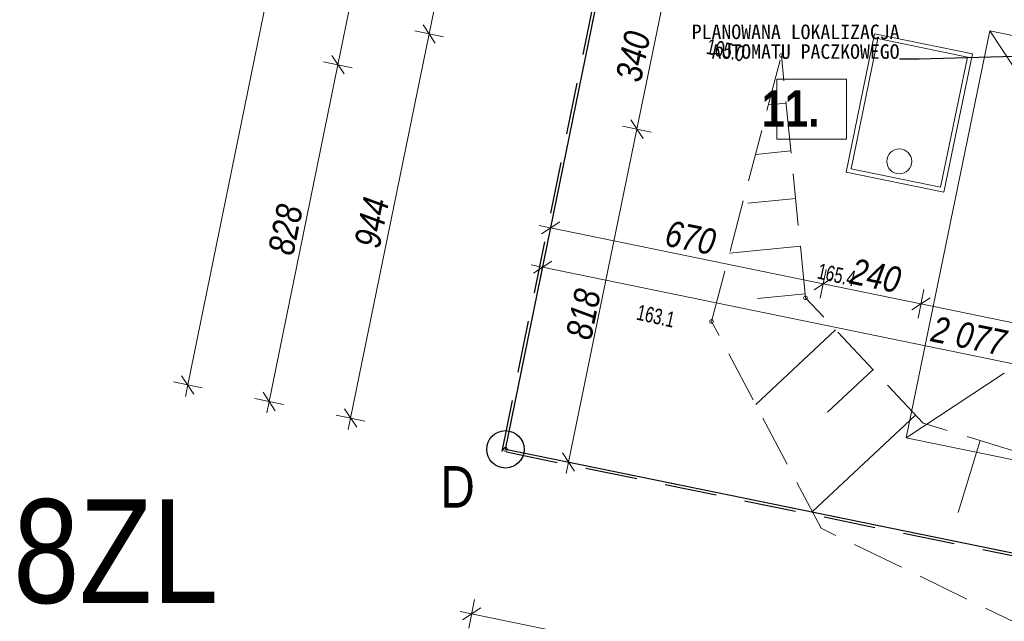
# Model space of a CAD drawing. Header units: millimetres. Extents: x -2869190 to 831897, y -1534405 to -3798.
# Tile 9 of 49: x -448 to 23239, y -719805 to -705321. Entities that reach past the tile are written whole.
import ezdxf
from ezdxf.xclip import XClip

# ---------------------------------------------------------------- set-up
doc = ezdxf.new("R2010")
doc.units = ezdxf.units.MM
doc.header["$MEASUREMENT"] = 0
doc.header["$XCLIPFRAME"] = 0
for name, pattern in [('1_OTRK', [1750, 1250, -500]), ('1_OTRKG', [1750, 1250, -500]), ('GUZ', [1000, 500, -500]), ('Przerywana długa', [1950, 1250, -700])]:
    doc.linetypes.add(name, pattern=pattern)
for name, color, linetype, lineweight in [('0_Nr_pióra__101', 7, 'Continuous', 5), ('0_Nr_pióra__243', 100, 'Continuous', 25), ('Mapa robocza Poniatowa_1_Dzialki_Nr_pióra__7', 7, 'Continuous', 18), ('Mapa robocza Poniatowa_1_OTR_L_1_Nr_pióra__7', 7, 'Continuous', 18), ('Mapa robocza Poniatowa_1_OTR_T_1_Nr_pióra__7', 7, 'Continuous', 18), ('Mapa robocza Poniatowa_1_Punkty_Nr_pióra__7', 7, 'Continuous', 18), ('Mapa robocza Poniatowa_1_Uzytki_Nr_pióra__90', 3, 'Continuous', 18), ('PZT_Nr_pióra__243', 100, 'Continuous', 25), ('WOD-KAN zbiornik deszcz_Nr_pióra__41', 7, 'Continuous', 15), ('WOD-KAN zbiornik sanit_Nr_pióra__37', 7, 'Continuous', 15), ('Wymiarowanie - PZT_Nr_pióra__101', 7, 'Continuous', 5), ('Wymiarowanie - PZT_Nr_pióra__161', 7, 'Continuous', 5)]:
    doc.layers.add(name, color=color, linetype=linetype, lineweight=lineweight)
doc.layers.add('PZT', color=7, linetype='Continuous')
doc.layers.add('Wymiarowanie - PZT', color=7, linetype='Continuous')
for name, color, linetype, lineweight, true_color in [('PZT_Nr_pióra__205', 7, 'Continuous', 5, 0x858585), ('PZT_Nr_pióra__215', 7, 'Continuous', 30, 0xd90005), ('PZT_Nr_pióra__218', 7, 'Continuous', 15, 0xd90005)]:
    doc.layers.add(name, color=color, linetype=linetype, lineweight=lineweight, true_color=true_color)
doc.styles.add('GENERATED_STYLE_1', font='txt')
doc.styles.add('GENERATED_STYLE_3', font='txt')
doc.styles.add('GENERATED_STYLE_4', font='txt')
doc.styles.add('GENERATED_STYLE_5', font='txt')
doc.styles.add('GENERATED_STYLE_6', font='ARIALN.TTF')
doc.dimstyles.new('GENERATED_STYLE__1', dxfattribs={"dimtxt": 625, "dimasz": 356.25, "dimexe": 0.18, "dimexo": 0, "dimgap": 0.09, "dimtad": 1, "dimdec": 0, "dimlfac": 0.1, "dimzin": 0, "dimdsep": 46, "dimtxsty": 'GENERATED_STYLE_3', "dimblk": 'ARROWHEAD_6', "dimblk1": 'ARROWHEAD_6', "dimblk2": 'ARROWHEAD_6', "dimcen": 0.09, "dimclrd": 7, "dimclre": 7, "dimclrt": 7, "dimadec": 1, "dimazin": 0, "dimtfac": 1, "dimtdec": 4, "dimtmove": 0, "dimatfit": 3, "dimfxl": 0, "dimtolj": 1, "dimtzin": 0, "dimarcsym": 0})
doc.dimstyles.new('GENERATED_STYLE__2', dxfattribs={"dimtxt": 625, "dimasz": 356.25, "dimexe": 0.18, "dimexo": 0, "dimgap": 0.09, "dimtad": 1, "dimdec": 0, "dimlfac": 0.1, "dimzin": 0, "dimdsep": 46, "dimtxsty": 'GENERATED_STYLE_3', "dimblk": 'ARROWHEAD_6', "dimblk1": 'ARROWHEAD_6', "dimblk2": 'ARROWHEAD_6', "dimcen": 0.09, "dimclrd": 7, "dimclre": 7, "dimclrt": 7, "dimadec": 1, "dimazin": 0, "dimtfac": 1, "dimtdec": 4, "dimtmove": 2, "dimatfit": 3, "dimfxl": 0, "dimtolj": 1, "dimtzin": 0, "dimarcsym": 0})
doc.dimstyles.new('GENERATED_STYLE__4', dxfattribs={"dimtxt": 0.18, "dimasz": 456, "dimexe": 0.18, "dimexo": 0.0625, "dimgap": 0.09, "dimtad": 0, "dimtih": 1, "dimtoh": 1, "dimdec": 4, "dimzin": 0, "dimdsep": 46, "dimcen": 0.09, "dimadec": 0, "dimazin": 0, "dimtfac": 1, "dimtdec": 4, "dimtmove": 0, "dimatfit": 3, "dimldrblk": 'ARROWHEAD_3', "dimfxl": 0, "dimtolj": 1, "dimtzin": 0, "dimarcsym": 0})

# ---------------------------------------------------------------- blocks, each defined once
blk = doc.blocks.new('Rysunek_1_1', base_point=(-1018646, -779702))
at = {"layer": 'Mapa robocza Poniatowa_1_Dzialki_Nr_pióra__7', "linetype": 'Continuous'}
for p, q in [((19177, -676765), (11237, -715665)), ((11237, -715665), (60177, -725685))]:
    blk.add_line(p, q, dxfattribs=at)
at = {"layer": 'Mapa robocza Poniatowa_1_OTR_L_1_Nr_pióra__7', "linetype": '1_OTRK'}
for p, q in [((16197, -712585), (17877, -706185)), ((18837, -717565), (16197, -712585)), ((27057, -721565), (18837, -717565))]:
    blk.add_line(p, q, dxfattribs=at)
at = {"layer": 'Mapa robocza Poniatowa_1_OTR_L_1_Nr_pióra__7', "linetype": 'Continuous'}
for p, q in [((17877, -706185), (17877, -706185)), ((17991, -707332), (17565, -707374)), ((18105, -708479), (17253, -708564)), ((18220, -709626), (17073, -709740)), ((18334, -710773), (16628, -710942)), ((18448, -711920), (17301, -712034)), ((19180, -712786), (17259, -714587)), ((20080, -713747), (18989, -714770)), ((21103, -714838), (18624, -717162)), ((22655, -715452), (22127, -717181))]:
    blk.add_line(p, q, dxfattribs=at)
at = {"layer": 'Mapa robocza Poniatowa_1_OTR_L_1_Nr_pióra__7', "linetype": '1_OTRKG'}
for p, q in [((18457, -712015), (17877, -706185)), ((21287, -715035), (18457, -712015)), ((31907, -718275), (21287, -715035))]:
    blk.add_line(p, q, dxfattribs=at)
at = {"layer": 'Mapa robocza Poniatowa_1_OTR_T_1_Nr_pióra__7', "linetype": 'Continuous'}
for centre in [(17877, -706185), (18457, -712015), (16197, -712585)]:
    blk.add_circle(centre, 45, dxfattribs=at)
at = {"layer": 'Mapa robocza Poniatowa_1_Punkty_Nr_pióra__7', "linetype": 'Continuous'}
blk.add_circle((11237, -715665), 45, dxfattribs=at)
at = {"layer": 'Mapa robocza Poniatowa_1_Uzytki_Nr_pióra__90', "linetype": 'GUZ'}
for p, q in [((19177, -676765), (11237, -715665)), ((11237, -715665), (60177, -725685))]:
    blk.add_line(p, q, dxfattribs=at)
at = {"layer": 'Mapa robocza Poniatowa_1_OTR_T_1_Nr_pióra__7', "linetype": 'Continuous', "char_height": 375, "attachment_point": 7, "rotation": 347.4, "style": 'GENERATED_STYLE_1'}
for s, insert in [('\\A1;{\\W0.700000x;\\fArial|b0|i0|c238|p38;165.0}', (16047, -706141)), ('\\A1;{\\W0.700000x;\\fArial|b0|i0|c238|p38;165.4}', (18715, -711551)), ('\\A1;{\\W0.700000x;\\fArial|b0|i0|c238|p38;163.1}', (14367, -712542))]:
    blk.add_mtext(s, dxfattribs=dict(at, insert=insert))
blk = doc.blocks.new('*D9')
at = {"layer": 'Wymiarowanie - PZT_Nr_pióra__101', "linetype": 'Continuous'}
for p, q in [((9951, -721928), (10092, -721239)), ((9746, -721527), (10021, -721584)), ((10021, -721584), (12172, -722025)), ((12101, -722370), (12242, -721681))]:
    blk.add_line(p, q, dxfattribs=at)
at = {"layer": 'Wymiarowanie - PZT_Nr_pióra__161', "linetype": 'Continuous'}
for p, q in [((10243, -721438), (9800, -721730)), ((12393, -721880), (11950, -722171))]:
    blk.add_line(p, q, dxfattribs=at)
at = {"layer": 'Wymiarowanie - PZT_Nr_pióra__101', "insert": (10534, -721561), "char_height": 625, "attachment_point": 7, "rotation": 348.3916, "style": 'GENERATED_STYLE_3'}
blk.add_mtext('\\A1;{\\fArial Narrow|b0|i1|c238|p34;220}', dxfattribs=at)
blk = doc.blocks.new('ARROWHEAD_6')
at = {"color": 0, "linetype": 'Continuous', "lineweight": 0}
for p, q in [((0, 0), (-1, 0)), ((-0.5, -0.5), (0.5, 0.5))]:
    blk.add_line(p, q, dxfattribs=at)
blk = doc.blocks.new('*D11')
at = {"layer": 'Wymiarowanie - PZT_Nr_pióra__101', "linetype": 'Continuous'}
for p, q in [((10021, -721584), (12172, -722025)), ((12101, -722370), (12242, -721681)), ((12172, -722025), (58955, -731636)), ((58884, -731980), (59025, -731291)), ((58955, -731636), (59230, -731692))]:
    blk.add_line(p, q, dxfattribs=at)
at = {"layer": 'Wymiarowanie - PZT_Nr_pióra__161', "linetype": 'Continuous'}
for p, q in [((12393, -721880), (11950, -722171)), ((58733, -731782), (59176, -731490))]:
    blk.add_line(p, q, dxfattribs=at)
at = {"layer": 'Wymiarowanie - PZT_Nr_pióra__101', "insert": (34707, -726527), "char_height": 625, "attachment_point": 7, "rotation": 348.3916, "style": 'GENERATED_STYLE_3'}
blk.add_mtext('\\A1;{\\fArial Narrow|b0|i1|c238|p34;4\xa0776}', dxfattribs=at)
blk = doc.blocks.new('*D14')
at = {"layer": 'Wymiarowanie - PZT_Nr_pióra__101', "linetype": 'Continuous'}
for p, q in [((7208, -706405), (13495, -675605)), ((7553, -706476), (6864, -706335)), ((5553, -714513), (7208, -706405)), ((5898, -714584), (5209, -714443)), ((5497, -714789), (5553, -714513))]:
    blk.add_line(p, q, dxfattribs=at)
at = {"layer": 'Wymiarowanie - PZT_Nr_pióra__161', "linetype": 'Continuous'}
for p, q in [((7062, -706184), (7354, -706627)), ((5407, -714292), (5699, -714734))]:
    blk.add_line(p, q, dxfattribs=at)
at = {"layer": 'Wymiarowanie - PZT_Nr_pióra__101', "insert": (6138, -711022), "char_height": 625, "attachment_point": 7, "rotation": 78.4637, "style": 'GENERATED_STYLE_3'}
blk.add_mtext('\\A1;{\\fArial Narrow|b0|i1|c238|p34;828}', dxfattribs=at)
blk = doc.blocks.new('*D15')
at = {"layer": 'Wymiarowanie - PZT_Nr_pióra__101', "linetype": 'Continuous'}
for p, q in [((13839, -675675), (13150, -675535)), ((13495, -675605), (13551, -675329)), ((7208, -706405), (13495, -675605))]:
    blk.add_line(p, q, dxfattribs=at)
at = {"layer": 'Wymiarowanie - PZT_Nr_pióra__161', "linetype": 'Continuous'}
for p, q in [((13641, -675826), (13349, -675384)), ((7062, -706184), (7354, -706627))]:
    blk.add_line(p, q, dxfattribs=at)
at = {"layer": 'Wymiarowanie - PZT_Nr_pióra__101', "insert": (10049, -691862), "char_height": 625, "attachment_point": 7, "rotation": 78.4637, "style": 'GENERATED_STYLE_3'}
blk.add_mtext('\\A1;{\\fArial Narrow|b0|i1|c238|p34;3\xa0144}', dxfattribs=at)
blk = doc.blocks.new('*D16')
at = {"layer": 'Wymiarowanie - PZT_Nr_pióra__101', "linetype": 'Continuous'}
for p, q in [((10353, -719969), (10494, -719280)), ((10148, -719568), (10424, -719625)), ((10424, -719625), (43537, -726427)), ((43467, -726771), (43608, -726083))]:
    blk.add_line(p, q, dxfattribs=at)
at = {"layer": 'Wymiarowanie - PZT_Nr_pióra__161', "linetype": 'Continuous'}
for p, q in [((10645, -719479), (10202, -719771)), ((43759, -726281), (43316, -726573))]:
    blk.add_line(p, q, dxfattribs=at)
at = {"layer": 'Wymiarowanie - PZT_Nr_pióra__101', "insert": (26124, -722722), "char_height": 625, "attachment_point": 7, "rotation": 348.3916, "style": 'GENERATED_STYLE_3'}
blk.add_mtext('\\A1;{\\fArial Narrow|b0|i1|c238|p34;3\xa0381}', dxfattribs=at)
blk = doc.blocks.new('*D18')
at = {"layer": 'Wymiarowanie - PZT_Nr_pióra__101', "linetype": 'Continuous'}
for p, q in [((9401, -705663), (11262, -696544)), ((9745, -705734), (9056, -705593)), ((7513, -714913), (9401, -705663)), ((7857, -714984), (7168, -714843)), ((7457, -715189), (7513, -714913))]:
    blk.add_line(p, q, dxfattribs=at)
at = {"layer": 'Wymiarowanie - PZT_Nr_pióra__161', "linetype": 'Continuous'}
for p, q in [((9255, -705442), (9547, -705885)), ((7367, -714692), (7659, -715134))]:
    blk.add_line(p, q, dxfattribs=at)
at = {"layer": 'Wymiarowanie - PZT_Nr_pióra__101', "insert": (8214, -710851), "char_height": 625, "attachment_point": 7, "rotation": 78.4637, "style": 'GENERATED_STYLE_3'}
blk.add_mtext('\\A1;{\\fArial Narrow|b0|i1|c238|p34;944}', dxfattribs=at)
blk = doc.blocks.new('*D19')
at = {"layer": 'Wymiarowanie - PZT_Nr_pióra__101', "linetype": 'Continuous'}
for p, q in [((11262, -696544), (15454, -676005)), ((9401, -705663), (11262, -696544)), ((11607, -696614), (10918, -696474))]:
    blk.add_line(p, q, dxfattribs=at)
at = {"layer": 'Wymiarowanie - PZT_Nr_pióra__161', "linetype": 'Continuous'}
for p, q in [((11116, -696323), (11408, -696765)), ((9255, -705442), (9547, -705885))]:
    blk.add_line(p, q, dxfattribs=at)
at = {"layer": 'Wymiarowanie - PZT_Nr_pióra__101', "insert": (10089, -701666), "char_height": 625, "attachment_point": 7, "rotation": 78.4637, "style": 'GENERATED_STYLE_3'}
blk.add_mtext('\\A1;{\\fArial Narrow|b0|i1|c238|p34;931}', dxfattribs=at)
blk = doc.blocks.new('*D24')
at = {"layer": 'Wymiarowanie - PZT_Nr_pióra__101', "linetype": 'Continuous'}
for p, q in [((9548, -723887), (9690, -723198)), ((9343, -723486), (9619, -723543)), ((9619, -723543), (58552, -733595)), ((58481, -733939), (58623, -733251)), ((58552, -733595), (58828, -733652))]:
    blk.add_line(p, q, dxfattribs=at)
at = {"layer": 'Wymiarowanie - PZT_Nr_pióra__161', "linetype": 'Continuous'}
for p, q in [((9840, -723397), (9397, -723689)), ((58331, -733741), (58774, -733449))]:
    blk.add_line(p, q, dxfattribs=at)
at = {"layer": 'Wymiarowanie - PZT_Nr_pióra__101', "insert": (33229, -728265), "char_height": 625, "attachment_point": 7, "rotation": 348.3916, "style": 'GENERATED_STYLE_3'}
blk.add_mtext('\\A1;{\\fArial Narrow|b0|i1|c238|p34;4\xa0996}', dxfattribs=at)
blk = doc.blocks.new('*D25')
at = {"layer": 'Wymiarowanie - PZT_Nr_pióra__101', "linetype": 'Continuous'}
for p, q in [((11535, -675205), (11592, -674929)), ((3594, -714113), (11535, -675205)), ((11880, -675275), (11191, -675135)), ((3938, -714184), (3249, -714043)), ((3537, -714389), (3594, -714113))]:
    blk.add_line(p, q, dxfattribs=at)
at = {"layer": 'Wymiarowanie - PZT_Nr_pióra__161', "linetype": 'Continuous'}
for p, q in [((11681, -675426), (11389, -674984)), ((3447, -713892), (3740, -714334))]:
    blk.add_line(p, q, dxfattribs=at)
at = {"layer": 'Wymiarowanie - PZT_Nr_pióra__101', "insert": (7262, -695516), "char_height": 625, "attachment_point": 7, "rotation": 78.4637, "style": 'GENERATED_STYLE_3'}
blk.add_mtext('\\A1;{\\fArial Narrow|b0|i1|c238|p34;3\xa0971}', dxfattribs=at)
blk = doc.blocks.new('*D58')
at = {"layer": 'Wymiarowanie - PZT_Nr_pióra__101', "linetype": 'Continuous'}
for p, q in [((12059, -711626), (12201, -710937)), ((11854, -711225), (12130, -711281)), ((12130, -711281), (32473, -715460)), ((32402, -715804), (32544, -715116)), ((32473, -715460), (45251, -718085))]:
    blk.add_line(p, q, dxfattribs=at)
at = {"layer": 'Wymiarowanie - PZT_Nr_pióra__161', "linetype": 'Continuous'}
for p, q in [((12351, -711135), (11909, -711427)), ((32694, -715314), (32252, -715606))]:
    blk.add_line(p, q, dxfattribs=at)
at = {"layer": 'Wymiarowanie - PZT_Nr_pióra__101', "insert": (21445, -713067), "char_height": 625, "attachment_point": 7, "rotation": 348.3916, "style": 'GENERATED_STYLE_3'}
blk.add_mtext('\\A1;{\\fArial Narrow|b0|i1|c238|p34;2\xa0077}', dxfattribs=at)
blk = doc.blocks.new('*D59')
at = {"layer": 'Wymiarowanie - PZT_Nr_pióra__101', "linetype": 'Continuous'}
for p, q in [((12130, -711281), (32473, -715460)), ((32402, -715804), (32544, -715116)), ((32473, -715460), (45251, -718085)), ((45180, -718429), (45322, -717741)), ((45251, -718085), (61071, -721335))]:
    blk.add_line(p, q, dxfattribs=at)
at = {"layer": 'Wymiarowanie - PZT_Nr_pióra__161', "linetype": 'Continuous'}
for p, q in [((32694, -715314), (32252, -715606)), ((45473, -717939), (45030, -718231))]:
    blk.add_line(p, q, dxfattribs=at)
at = {"layer": 'Wymiarowanie - PZT_Nr_pióra__101', "insert": (38006, -716469), "char_height": 625, "attachment_point": 7, "rotation": 348.3916, "style": 'GENERATED_STYLE_3'}
blk.add_mtext('\\A1;{\\fArial Narrow|b0|i1|c238|p34;1\xa0305}', dxfattribs=at)
blk = doc.blocks.new('*D84')
at = {"layer": 'Wymiarowanie - PZT_Nr_pióra__101', "linetype": 'Continuous'}
for p, q in [((21304, -711817), (21163, -712505)), ((32668, -714510), (21233, -712161)), ((32739, -714166), (32597, -714854)), ((45446, -717135), (32668, -714510))]:
    blk.add_line(p, q, dxfattribs=at)
at = {"layer": 'Wymiarowanie - PZT_Nr_pióra__161', "linetype": 'Continuous'}
for p, q in [((21012, -712307), (21455, -712015)), ((32447, -714656), (32889, -714364))]:
    blk.add_line(p, q, dxfattribs=at)
at = {"layer": 'Wymiarowanie - PZT_Nr_pióra__101', "insert": (26094, -713032), "char_height": 625, "attachment_point": 7, "rotation": 348.3916, "style": 'GENERATED_STYLE_3'}
blk.add_mtext('\\A1;{\\fArial Narrow|b0|i1|c238|p34;1\xa0167}', dxfattribs=at)
blk = doc.blocks.new('*D85')
at = {"layer": 'Wymiarowanie - PZT_Nr_pióra__101', "linetype": 'Continuous'}
for p, q in [((18953, -711334), (18812, -712022)), ((21233, -712161), (18882, -711678)), ((21304, -711817), (21163, -712505)), ((32668, -714510), (21233, -712161))]:
    blk.add_line(p, q, dxfattribs=at)
at = {"layer": 'Wymiarowanie - PZT_Nr_pióra__161', "linetype": 'Continuous'}
for p, q in [((18661, -711824), (19104, -711532)), ((21012, -712307), (21455, -712015))]:
    blk.add_line(p, q, dxfattribs=at)
at = {"layer": 'Wymiarowanie - PZT_Nr_pióra__101', "insert": (19495, -711676), "char_height": 625, "attachment_point": 7, "rotation": 348.3916, "style": 'GENERATED_STYLE_3'}
blk.add_mtext('\\A1;{\\fArial Narrow|b0|i1|c238|p34;240}', dxfattribs=at)
blk = doc.blocks.new('*D86')
at = {"layer": 'Wymiarowanie - PZT_Nr_pióra__101', "linetype": 'Continuous'}
for p, q in [((12395, -709986), (12253, -710675)), ((12324, -710331), (12048, -710274)), ((18882, -711678), (12324, -710331)), ((18953, -711334), (18812, -712022)), ((21233, -712161), (18882, -711678))]:
    blk.add_line(p, q, dxfattribs=at)
at = {"layer": 'Wymiarowanie - PZT_Nr_pióra__161', "linetype": 'Continuous'}
for p, q in [((12545, -710185), (12102, -710477)), ((18661, -711824), (19104, -711532))]:
    blk.add_line(p, q, dxfattribs=at)
at = {"layer": 'Wymiarowanie - PZT_Nr_pióra__101', "insert": (15041, -710761), "char_height": 625, "attachment_point": 7, "rotation": 348.3916, "style": 'GENERATED_STYLE_3'}
blk.add_mtext('\\A1;{\\fArial Narrow|b0|i1|c238|p34;670}', dxfattribs=at)
blk = doc.blocks.new('*D91')
at = {"layer": 'Wymiarowanie - PZT_Nr_pióra__101', "linetype": 'Continuous'}
for p, q in [((15765, -701320), (15085, -704626)), ((15085, -704626), (14401, -707956)), ((14741, -704555), (15430, -704696))]:
    blk.add_line(p, q, dxfattribs=at)
at = {"layer": 'Wymiarowanie - PZT_Nr_pióra__161', "linetype": 'Continuous'}
for p, q in [((15911, -701541), (15619, -701098)), ((15231, -704847), (14940, -704404))]:
    blk.add_line(p, q, dxfattribs=at)
at = {"layer": 'Wymiarowanie - PZT_Nr_pióra__101', "insert": (15182, -703535), "char_height": 625, "attachment_point": 7, "rotation": 78.3916, "style": 'GENERATED_STYLE_3'}
blk.add_mtext('\\A1;{\\fArial Narrow|b0|i1|c238|p34;338}', dxfattribs=at)
blk = doc.blocks.new('*D92')
at = {"layer": 'Wymiarowanie - PZT_Nr_pióra__101', "linetype": 'Continuous'}
for p, q in [((15085, -704626), (14401, -707956)), ((14401, -707956), (12755, -715972)), ((14057, -707885), (14746, -708027))]:
    blk.add_line(p, q, dxfattribs=at)
at = {"layer": 'Wymiarowanie - PZT_Nr_pióra__161', "linetype": 'Continuous'}
for p, q in [((15231, -704847), (14940, -704404)), ((14547, -708178), (14255, -707735))]:
    blk.add_line(p, q, dxfattribs=at)
at = {"layer": 'Wymiarowanie - PZT_Nr_pióra__101', "insert": (14500, -706854), "char_height": 625, "attachment_point": 7, "rotation": 78.3916, "style": 'GENERATED_STYLE_3'}
blk.add_mtext('\\A1;{\\fArial Narrow|b0|i1|c238|p34;340}', dxfattribs=at)
blk = doc.blocks.new('*D93')
at = {"layer": 'Wymiarowanie - PZT_Nr_pióra__101', "linetype": 'Continuous'}
for p, q in [((14401, -707956), (12755, -715972)), ((12410, -715901), (13099, -716043)), ((12755, -715972), (12698, -716247))]:
    blk.add_line(p, q, dxfattribs=at)
at = {"layer": 'Wymiarowanie - PZT_Nr_pióra__161', "linetype": 'Continuous'}
for p, q in [((14547, -708178), (14255, -707735)), ((12609, -715751), (12901, -716193))]:
    blk.add_line(p, q, dxfattribs=at)
at = {"layer": 'Wymiarowanie - PZT_Nr_pióra__101', "insert": (13303, -713059), "char_height": 625, "attachment_point": 7, "rotation": 78.3916, "style": 'GENERATED_STYLE_3'}
blk.add_mtext('\\A1;{\\fArial Narrow|b0|i1|c238|p34;818}', dxfattribs=at)
blk = doc.blocks.new('ARROWHEAD_3')
at = {"color": 0, "linetype": 'Continuous', "lineweight": 0}
blk.add_line((0, 0), (-1, 0), dxfattribs=at)
at = {"color": 0, "linetype": 'Continuous', "lineweight": 0, "flags": 128}
blk.add_lwpolyline([(-1, 0.2679), (0, 0), (-1, -0.2679)], dxfattribs=at)
blk = doc.blocks.new('Etykieta_10', base_point=(18603, -708199))
at = {"layer": '0_Nr_pióra__101', "linetype": 'Continuous'}
for p, q in [((19443, -706755), (17763, -706755)), ((17763, -706755), (17763, -708196)), ((19443, -708196), (19443, -706755)), ((17763, -708196), (19443, -708196))]:
    blk.add_line(p, q, dxfattribs=at)
at = {"layer": '0_Nr_pióra__101', "insert": (19443, -707025), "char_height": 875, "attachment_point": 3, "style": 'GENERATED_STYLE_6'}
blk.add_mtext('\\A1;{\\pt0,101000;\\fArial Narrow|b1|i0|c238|p34;11. \\fArial Narrow|b1|i0|c238|p34;\\A1{\\H.66x;\\S^  ;}\\fArial Narrow|b1|i0|c238|p34;\\fArial Narrow|b1|i0|c238|p34;\\A1{\\H.66x;\\S^  ;}\\fArial Narrow|b1|i0|c238|p34;\\fArial Narrow|b1|i0|c238|p34;\\fArial Narrow|b1|i0|c238|p34;\\fArial Narrow|b1|i0|c238|p34;\\fArial Narrow|b1|i0|c238|p34;\\fArial Narrow|b1|i0|c238|p34;\\fArial Narrow|b1|i0|c238|p34;\\fArial Narrow|b1|i0|c238|p34;\\fArial Narrow|b1|i0|c238|p34;\\fArial Narrow|b1|i0|c238|p34;\\fArial Narrow|b1|i0|c238|p34;\\fArial Narrow|b1|i0|c238|p34;\\fArial Narrow|b1|i0|c238|p34;\\fArial Narrow|b1|i0|c238|p34;\\fArial Narrow|b1|i0|c238|p34;\\fArial Narrow|b1|i0|c238|p34;\\fArial Narrow|b1|i0|c238|p34;\\fArial Narrow|b1|i0|c238|p34;\\fArial Narrow|b1|i0|c238|p34;\\fArial Narrow|b1|i0|c238|p34;\\fArial Narrow|b1|i0|c238|p34;\\fArial Narrow|b1|i0|c238|p34;\\fArial Narrow|b1|i0|c238|p34;\\fArial Narrow|b1|i0|c238|p34;\\fArial Narrow|b1|i0|c238|p34;\\fArial Narrow|b1|i0|c238|p34;}', dxfattribs=at)

msp = doc.modelspace()

# ---------------------------------------------------------------- hatches: boundary and pattern name
at = {"layer": 'PZT_Nr_pióra__205', "linetype": 'Continuous'}
h = msp.add_hatch(dxfattribs=at)
h.set_pattern_fill('Siatka_60_kopia', color=256, style=0, pattern_type=2)
h.set_pattern_definition([(348.5, (0, 0), (29.90519, 146.988706), []), (78.5, (0, 0), (-587.9548, 119.62076), [])])
h.paths.add_polyline_path([(17404.4, -696552), (17621.7, -695494.1), (17876.7, -695546.5, 0.4142136), (18290, -695274.1), (18315.4, -696739.2), (17279.1, -701783.8), (30894.1, -704581.1), (31779.1, -700366.3, -0.4139475), (32586.9, -699824.1), (48553, -703110.5, -0.3485175), (49008.4, -703871.7), (47159.2, -712873.2), (47305.8, -712903.3), (47275.6, -713050.2), (50802, -713774.6), (50832.2, -713627.7), (50979.1, -713657.9), (51955, -708907.1), (55481.4, -709631.5), (56155.5, -706350), (56155.6, -706350, -1.0581874), (56841, -706490.8), (56841.2, -706490.8), (56167.1, -709772.3), (59987.3, -710557.1), (61023.6, -705512.4), (60876.7, -705482.2), (61193.1, -703941.9, 0.3923424), (61560.8, -704498), (62151, -704621.1), (60592.1, -712209.6), (57776, -711631.1), (56494.2, -717870.8), (53739.1, -717304.8), (38472, -714136.4), (38766.6, -712716.6), (32226, -711359.2), (33050.9, -707351.3), (26370.9, -705979.1), (26659.2, -704578.5), (16197.1, -702429.3)])
h.paths.add_polyline_path([(31341.5, -705875.4), (32317, -701126.3), (35291.9, -701737.4), (35348.8, -701460.2), (48127, -704085.2), (46254.1, -713202.3), (33475.9, -710577.4), (34316.3, -706486.5)], flags=0)

# ---------------------------------------------------------------- linework, layer by layer
at = {"layer": 'PZT_Nr_pióra__215', "linetype": 'Continuous', "flags": 128}
msp.add_lwpolyline([(68207.2, -686594.7), (60177.2, -725684.7), (11237.2, -715664.7), (19177.2, -676764.7)], close=True, dxfattribs=at)
at = {"layer": 'PZT_Nr_pióra__215', "linetype": 'Continuous'}
msp.add_circle((11237.2, -715664.7), 450, dxfattribs=at)
at = {"layer": 'PZT_Nr_pióra__243', "linetype": 'Przerywana długa'}
for p, q in [((11155.7, -715714.5), (19112.6, -676750.2)), ((60242.9, -725768.4), (11155.7, -715714.5))]:
    msp.add_line(p, q, dxfattribs=at)
at = {"layer": 'WOD-KAN zbiornik deszcz_Nr_pióra__41', "linetype": 'Continuous'}
for p, q in [((24446.1, -707951), (22889.4, -705589.5)), ((20877.2, -715385), (23238.8, -713828.3))]:
    msp.add_line(p, q, dxfattribs=at)
at = {"layer": 'WOD-KAN zbiornik deszcz_Nr_pióra__41', "linetype": 'Continuous', "flags": 128}
msp.add_lwpolyline([(32195.1, -707501.1), (22889.4, -705589.5), (20877.2, -715385), (30182.9, -717296.6)], close=True, dxfattribs=at)
at = {"layer": 'WOD-KAN zbiornik sanit_Nr_pióra__37', "linetype": 'Continuous', "flags": 128}
for points in [[(21785.4, -709473.1), (22469.6, -706142.6), (20118.6, -705659.7), (19434.5, -708990.1)], [(21707.6, -709355), (22351.5, -706220.4), (20196.5, -705777.7), (19552.6, -708912.3)]]:
    msp.add_lwpolyline(points, close=True, dxfattribs=at)
at = {"layer": 'WOD-KAN zbiornik sanit_Nr_pióra__37', "linetype": 'Continuous'}
msp.add_circle((20712.2, -708733.7), 300, dxfattribs=at)

# ---------------------------------------------------------------- block references
at = {"linetype": 'Continuous'}
msp.add_blockref('Etykieta_10', (18602.6, -708198.9), dxfattribs=at)
at = {"layer": 'PZT', "linetype": 'Continuous'}
ref = msp.add_blockref('Rysunek_1_1', (-1018646.4, -779702.2), dxfattribs=at)
XClip(ref).set_block_clipping_path([(-2869189.9993924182, -1534404.713409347), (831897.1808271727, -24999.7134100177)])

# ---------------------------------------------------------------- texts
at = {"layer": '0_Nr_pióra__101', "linetype": 'Continuous', "insert": (20719.1, -706268.7), "char_height": 350, "attachment_point": 9, "line_spacing_factor": 0.812698, "style": 'GENERATED_STYLE_5'}
msp.add_mtext('\\A1;{\\fMS Gothic|b0|i0|c238|p49;PLANOWANA LOKALIZACJA \\P\\fMS Gothic|b0|i0|c238|p49;AUTOMATU PACZKOWEGO}', dxfattribs=at)
at = {"layer": '0_Nr_pióra__243', "linetype": 'Continuous', "insert": (-605.4, -716865.1), "char_height": 2500, "attachment_point": 1, "style": 'GENERATED_STYLE_4'}
msp.add_mtext('\\A1;{\\fArial Narrow|b0|i0|c238|p34;8ZL}', dxfattribs=at)
at = {"layer": 'PZT_Nr_pióra__218', "linetype": 'Continuous', "insert": (10087.3, -716068), "char_height": 1000, "attachment_point": 2, "style": 'GENERATED_STYLE_4'}
msp.add_mtext('\\A1;{\\fArial Narrow|b0|i0|c238|p34;D}', dxfattribs=at)

# ---------------------------------------------------------------- dimensions: what is measured, and where the dimension line sits
at = {"layer": 'Wymiarowanie - PZT', "linetype": 'Continuous'}
for base, p1, p2, angle, dimstyle, picture, middle, turn in [((11535.3, -675204.9), (5553.2, -714513.3), (19177.2, -676764.7), 78.46371, 'GENERATED_STYLE__1', '*D25', (7169.5, -694406.4), 78.46371), ((13494.9, -675604.9), (32048.9, -711475.6), (19177.2, -676764.7), 78.46371, 'GENERATED_STYLE__1', '*D15', (9956.5, -690752.5), 78.46371), ((7208.1, -706405.3), (7512.8, -714913.2), (32048.9, -711475.6), 78.46371, 'GENERATED_STYLE__1', '*D14', (5974.3, -710262.6), 78.46371), ((11262.2, -696543.9), (33475.9, -710577.4), (35348.8, -701460.2), 78.46371, 'GENERATED_STYLE__1', '*D19', (9925.1, -700906.9), 78.46371), ((9400.8, -705663.3), (28378, -719172.1), (33475.9, -710577.4), 78.46371, 'GENERATED_STYLE__1', '*D18', (8050.4, -710091.6), 78.46371), ((15085.5, -704625.7), (17456.2, -701667.1), (20118.6, -705659.7), 258.3916, 'GENERATED_STYLE__1', '*D91', (15018.9, -702775.5), 78.3916), ((12171.6, -722025.5), (11237.2, -715664.7), (16197.1, -702429.3), 348.3916, 'GENERATED_STYLE__1', '*D9', (11293.6, -721398.5), 348.3916), ((58954.7, -731635.8), (16197.1, -702429.3), (60177.2, -725684.7), 348.3916, 'GENERATED_STYLE__1', '*D11', (35816.3, -726436), 348.3916), ((14401.3, -707956.2), (20118.6, -705659.7), (19434.5, -708990.1), 258.3916, 'GENERATED_STYLE__1', '*D92', (14337.3, -706093.8), 78.3916), ((12754.7, -715972), (19434.5, -708990.1), (17792.4, -717006.8), 258.3916, 'GENERATED_STYLE__2', '*D93', (13140.4, -712298.9), 78.3916), ((12323.9, -710330.7), (19434.5, -708990.1), (12643.8, -708773.2), 168.3916, 'GENERATED_STYLE__1', '*D86', (15800.3, -710598.2), 348.3916), ((18882.3, -711678), (21785.4, -709473.1), (19434.5, -708990.1), 168.3916, 'GENERATED_STYLE__1', '*D85', (20255, -711513.3), 348.3916), ((21233.2, -712160.9), (33475.9, -710577.4), (21785.4, -709473.1), 168.3916, 'GENERATED_STYLE__1', '*D84', (27203.8, -712940.8), 348.3916), ((32472.9, -715460.1), (12441.7, -709763.5), (33475.9, -710577.4), 348.3916, 'GENERATED_STYLE__1', '*D58', (22554.6, -712976), 348.3916), ((45251.1, -718085), (33475.9, -710577.4), (46254.1, -713202.3), 348.3916, 'GENERATED_STYLE__1', '*D59', (39115.2, -716377.9), 348.3916), ((43537.5, -726427), (11237.2, -715664.7), (46254.1, -713202.3), 348.3916, 'GENERATED_STYLE__1', '*D16', (27233.7, -722631.2), 348.3916), ((58552.2, -733594.9), (11237.2, -715664.7), (60177.2, -725684.7), 348.3916, 'GENERATED_STYLE__1', '*D24', (34338.7, -728174.3), 348.3916)]:
    dim = msp.add_linear_dim(base=base, p1=p1, p2=p2, angle=angle, dimstyle=dimstyle, dxfattribs=at)
    dim.commit()
    dim.dimension.update_dxf_attribs({"geometry": picture, "text_midpoint": middle, "dimtype": 160, "text_rotation": turn})

# ---------------------------------------------------------------- leaders
at = {"layer": '0_Nr_pióra__101', "linetype": 'Continuous', "annotation_type": 0, "has_hookline": 1, "hookline_direction": 1, "text_width": 4745.3}
msp.add_leader([(26309.4, -706130.6), (21186.7, -706268.7), (20719.2, -706268.7)], dimstyle='GENERATED_STYLE__4', dxfattribs=at)

doc.saveas('drawing.dxf')
